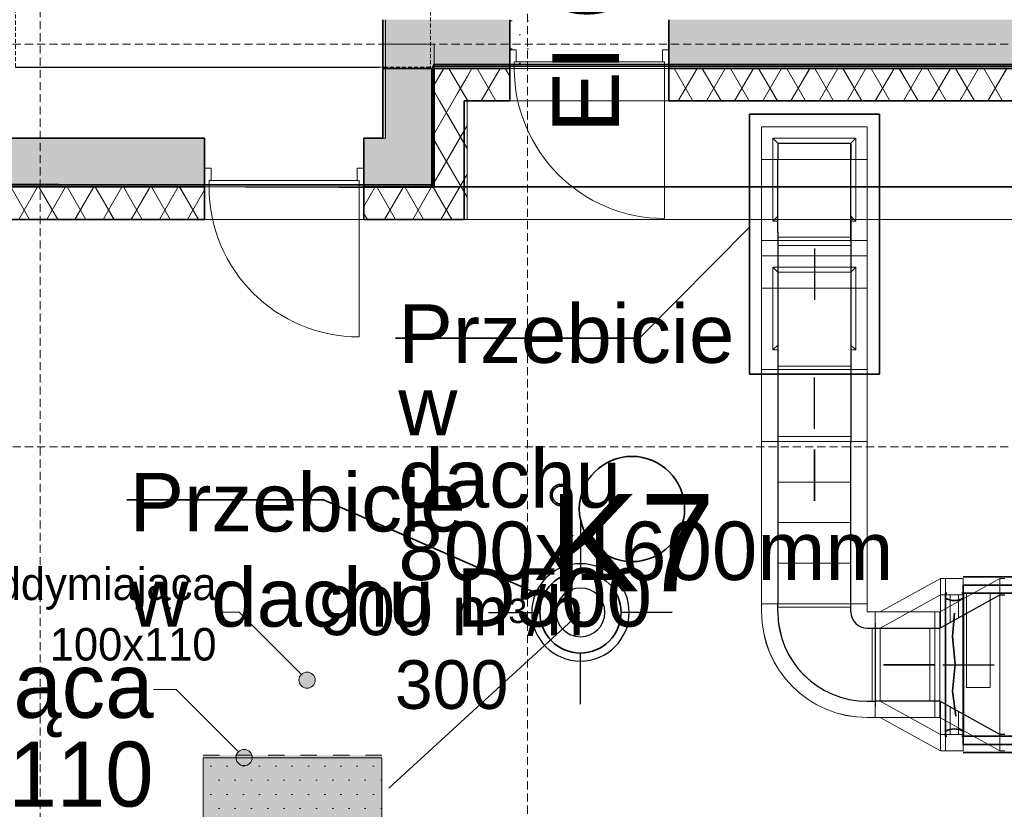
# Model space of a CAD drawing. Header units: millimetres. Extents: x 42175 to 97175, y 10092 to 468192.
# Tile 123 of 235: x 67165 to 73224, y 20646 to 25509. Entities that reach past the tile are written whole.
import ezdxf

# ---------------------------------------------------------------- set-up
doc = ezdxf.new("R2010")
doc.units = ezdxf.units.MM
for name, pattern in [('DASHED', [0.75, 0.5, -0.25]), ('Dashed2cust', [50, 25, -25]), ('HIDDEN', [0.375, 0.25, -0.125]), ('JIS_02_0.7', [2, 1, -1]), ('Wipeout_Contour', [1000, 0, -1000])]:
    doc.linetypes.add(name, pattern=pattern)
for name, color, linetype in [('#ks', 8, 'Continuous'), ('#Przebicia', 8, 'Continuous'), ('- A - ocieplenie', 8, 'Continuous'), ('Drzwi Archicad', 8, 'Continuous'), ('FLUID-N1', 8, 'Continuous'), ('FLUID-N1-150-ARRDU', 8, 'Continuous'), ('FLUID-N1-INS', 8, 'Continuous'), ('FLUID-W1', 8, 'Continuous'), ('FLUID-W1-150-ARRDU', 8, 'Continuous'), ('FLUID-W1-INS', 8, 'Continuous'), ('FLUID-WD3', 8, 'Continuous'), ('FLUID-WD3-150-ARRGR', 8, 'Continuous'), ('IS_Text_Pion_Wodociag', 8, 'Continuous'), ('Konstrukcja - Dach', 8, 'Continuous'), ('Konstrukcja - Siatka mod', 8, 'Continuous'), ('Konstrukcja - Stropy', 8, 'Continuous'), ('Konstrukcja - Ściany nośne wew..P', 8, 'Continuous'), ('Konstrukcja - Ściany zewnętrzne', 8, 'Continuous'), ('kontury', 8, 'Continuous'), ('Okna Archicada', 8, 'Continuous'), ('Opisy - Etykiety', 8, 'Continuous'), ('Opisy - Tekst', 8, 'Continuous'), ('z JAN', 8, 'Continuous')]:
    doc.layers.add(name, color=color, linetype=linetype)
doc.styles.add('STYL_AUTOMATYCZNY_1', font='ARIALN.TTF')
doc.styles.add('STYL_AUTOMATYCZNY_5', font='ARIALN.TTF')
pattern_1 = [(60, (-175208.59, 306786.62), (-129.90381, 75), []), (120, (-175208.59, 306786.62), (129.90381, 75), [])]
pattern_2 = [(60, (-175208.28, 306786.62), (-129.90381, 75), []), (120, (-175208.28, 306786.62), (129.90381, 75), [])]
pattern_3 = [(0, (-175208.59, 306786.62), (0, 173.20508), [0, -100]), (0, (-175158.59, 306873.22), (0, 173.20508), [0, -100])]

msp = doc.modelspace()

# ---------------------------------------------------------------- hatches: boundary and pattern name
at = {"layer": '- A - ocieplenie', "linetype": 'Continuous', "lineweight": 13}
h = msp.add_hatch(dxfattribs=at)
h.set_pattern_fill('Izolacja_miękka_0007', color=8, style=0, pattern_type=2)
h.set_pattern_definition(pattern_1)
h.paths.add_polyline_path([(69900, 25008.9), (69700, 25208.9), (69700, 25008.9)])
h = msp.add_hatch(dxfattribs=at)
h.set_pattern_fill('Izolacja_miękka_0007', color=8, style=0, pattern_type=2)
h.set_pattern_definition(pattern_1)
h.paths.add_polyline_path([(69900, 25208.9), (69700, 25208.9), (69900, 25008.9)])
at = {"layer": '- A - ocieplenie', "linetype": 'Continuous', "lineweight": 13, "ltscale": 100}
h = msp.add_hatch(dxfattribs=at)
h.set_pattern_fill('Izolacja_miękka_0007_0007', color=8, style=0, pattern_type=2)
h.set_pattern_definition(pattern_2)
h.paths.add_polyline_path([(69917.7, 25008.9), (69717.7, 25208.9), (69717.7, 25008.9)])
h = msp.add_hatch(dxfattribs=at)
h.set_pattern_fill('Izolacja_miękka_0007_0007', color=8, style=0, pattern_type=2)
h.set_pattern_definition(pattern_2)
h.paths.add_polyline_path([(69917.7, 25208.9), (69717.7, 25208.9), (69917.7, 25008.9)])
at = {"layer": '- A - ocieplenie', "linetype": 'Continuous', "lineweight": 13}
h = msp.add_hatch(dxfattribs=at)
h.set_pattern_fill('Izolacja_miękka_0007', color=8, style=0, pattern_type=2)
h.set_pattern_definition(pattern_1)
h.paths.add_polyline_path([(69900, 25008.9), (70180.2, 25008.9), (70180.2, 25208.9), (69900, 25208.9)])
at = {"layer": '- A - ocieplenie', "linetype": 'Continuous', "lineweight": 13, "ltscale": 100}
h = msp.add_hatch(dxfattribs=at)
h.set_pattern_fill('Izolacja_miękka_0007_0007', color=8, style=0, pattern_type=2)
h.set_pattern_definition(pattern_2)
h.paths.add_polyline_path([(69917.7, 25008.9), (70180.5, 25008.9), (70180.5, 25208.9), (69917.7, 25208.9)])
at = {"layer": '- A - ocieplenie', "linetype": 'Continuous', "lineweight": 13}
h = msp.add_hatch(dxfattribs=at)
h.set_pattern_fill('Izolacja_miękka_0007', color=8, style=0, pattern_type=2)
h.set_pattern_definition(pattern_1)
h.paths.add_polyline_path([(71160.2, 25008.9), (73520, 25008.9), (73520, 25208.9), (71160.2, 25208.9)])
at = {"layer": '- A - ocieplenie', "linetype": 'Continuous', "lineweight": 13, "ltscale": 100}
h = msp.add_hatch(dxfattribs=at)
h.set_pattern_fill('Izolacja_miękka_0007_0007', color=8, style=0, pattern_type=2)
h.set_pattern_definition(pattern_2)
h.paths.add_polyline_path([(71160.5, 25008.9), (73520.3, 25008.9), (73520.3, 25208.9), (71160.5, 25208.9)])
at = {"layer": '- A - ocieplenie', "linetype": 'Continuous', "lineweight": 13}
h = msp.add_hatch(dxfattribs=at)
h.set_pattern_fill('Izolacja_miękka_0007', color=8, style=0, pattern_type=2)
h.set_pattern_definition(pattern_1)
h.paths.add_polyline_path([(69900, 24479), (69900, 25008.9), (69700, 25008.9), (69700, 24479)])
at = {"layer": '- A - ocieplenie', "linetype": 'Continuous', "lineweight": 13, "ltscale": 100}
h = msp.add_hatch(dxfattribs=at)
h.set_pattern_fill('Izolacja_miękka_0007_0007', color=8, style=0, pattern_type=2)
h.set_pattern_definition(pattern_2)
h.paths.add_polyline_path([(69917.7, 24479), (69917.7, 25008.9), (69717.7, 25008.9), (69717.7, 24479)])
at = {"layer": '- A - ocieplenie', "linetype": 'Continuous', "lineweight": 13}
h = msp.add_hatch(dxfattribs=at)
h.set_pattern_fill('Izolacja_miękka_0007', color=8, style=0, pattern_type=2)
h.set_pattern_definition(pattern_1)
h.paths.add_polyline_path([(66256.8, 24279), (68302.5, 24279), (68302.5, 24479), (66256.8, 24479)])
at = {"layer": '- A - ocieplenie', "linetype": 'Continuous', "lineweight": 13, "ltscale": 100}
h = msp.add_hatch(dxfattribs=at)
h.set_pattern_fill('Izolacja_miękka_0007_0007', color=8, style=0, pattern_type=2)
h.set_pattern_definition(pattern_2)
h.paths.add_polyline_path([(66257.1, 24279), (68302.8, 24279), (68302.8, 24479), (66257.1, 24479)])
at = {"layer": '- A - ocieplenie', "linetype": 'Continuous', "lineweight": 13}
h = msp.add_hatch(dxfattribs=at)
h.set_pattern_fill('Izolacja_miękka_0007', color=8, style=0, pattern_type=2)
h.set_pattern_definition(pattern_1)
h.paths.add_polyline_path([(69282.5, 24479), (69282.5, 24279), (69700, 24279), (69700, 24479)])
at = {"layer": '- A - ocieplenie', "linetype": 'Continuous', "lineweight": 13, "ltscale": 100}
h = msp.add_hatch(dxfattribs=at)
h.set_pattern_fill('Izolacja_miękka_0007_0007', color=8, style=0, pattern_type=2)
h.set_pattern_definition(pattern_2)
h.paths.add_polyline_path([(69282.8, 24479), (69282.8, 24279), (69717.7, 24279), (69717.7, 24479)])
at = {"layer": '- A - ocieplenie', "linetype": 'Continuous', "lineweight": 13}
h = msp.add_hatch(dxfattribs=at)
h.set_pattern_fill('Izolacja_miękka_0007', color=8, style=0, pattern_type=2)
h.set_pattern_definition(pattern_1)
h.paths.add_polyline_path([(69900, 24479), (69700, 24479), (69900, 24279)])
h = msp.add_hatch(dxfattribs=at)
h.set_pattern_fill('Izolacja_miękka_0007', color=8, style=0, pattern_type=2)
h.set_pattern_definition(pattern_1)
h.paths.add_polyline_path([(69700, 24479), (69700, 24279), (69900, 24279)])
at = {"layer": '- A - ocieplenie', "linetype": 'Continuous', "lineweight": 13, "ltscale": 100}
h = msp.add_hatch(dxfattribs=at)
h.set_pattern_fill('Izolacja_miękka_0007_0007', color=8, style=0, pattern_type=2)
h.set_pattern_definition(pattern_2)
h.paths.add_polyline_path([(69917.7, 24479), (69717.7, 24479), (69917.7, 24279)])
h = msp.add_hatch(dxfattribs=at)
h.set_pattern_fill('Izolacja_miękka_0007_0007', color=8, style=0, pattern_type=2)
h.set_pattern_definition(pattern_2)
h.paths.add_polyline_path([(69717.7, 24479), (69717.7, 24279), (69917.7, 24279)])
at = {"linetype": 'Continuous', "lineweight": 0}
msp.add_hatch(color=8, dxfattribs=at).paths.add_polyline_path([(68293.4, 19978.9), (69393.4, 19978.9), (69393.4, 20978.9), (68293.4, 20978.9)])
at = {"layer": 'Konstrukcja - Ściany nośne wew..P', "linetype": 'Continuous', "lineweight": 13}
for points in [[(69700, 24779), (69700, 25208.9), (69400, 25208.9), (69400, 24779)], [(66556.8, 24779), (66556.8, 24479), (68302.5, 24479), (68302.5, 24779)], [(69282.5, 24779), (69282.5, 24479), (69400, 24479), (69400, 24779)], [(69400, 24479), (69700, 24479), (69400, 24779)], [(69400, 24779), (69700, 24479), (69700, 24779)]]:
    msp.add_hatch(color=8, dxfattribs=at).paths.add_polyline_path(points)
at = {"layer": 'Konstrukcja - Ściany zewnętrzne', "linetype": 'Continuous', "lineweight": 13}
for points in [[(69700, 25508.9), (69400, 25508.9), (69400, 25208.9)], [(69700, 25508.9), (69400, 25208.9), (69700, 25208.9)], [(70180.2, 25508.9), (69700, 25508.9), (69700, 25208.9), (70180.2, 25208.9)], [(73520, 25508.9), (71160.2, 25508.9), (71160.2, 25208.9), (73520, 25208.9)]]:
    msp.add_hatch(color=8, dxfattribs=at).paths.add_polyline_path(points)
at = {"layer": 'Konstrukcja - Ściany zewnętrzne', "linetype": 'Continuous', "lineweight": 15}
h = msp.add_hatch(dxfattribs=at)
h.set_pattern_fill('Tynk_0007', color=8, style=0, pattern_type=2)
h.set_pattern_definition(pattern_3)
h.paths.add_polyline_path([(70180.2, 25508.9), (70180.2, 25208.9), (70320.2, 25208.9), (70320.2, 25508.9)])
at = {"layer": 'Opisy - Etykiety', "linetype": 'Continuous', "lineweight": 13}
msp.add_hatch(color=8, dxfattribs=at).paths.add_polyline_path([(68883.4, 21441.8), (68887.2, 21422.7), (68898.1, 21406.5), (68914.3, 21395.6), (68933.4, 21391.8), (68952.5, 21395.6), (68968.8, 21406.5), (68979.6, 21422.7), (68983.4, 21441.8), (68979.6, 21461), (68968.8, 21477.2), (68952.5, 21488), (68933.4, 21491.8), (68914.3, 21488), (68898.1, 21477.2), (68887.2, 21461)])
at = {"layer": 'Opisy - Etykiety', "linetype": 'Continuous', "lineweight": 13, "ltscale": 100}
msp.add_hatch(color=8, dxfattribs=at).paths.add_polyline_path([(68495.9, 20965.4), (68499.7, 20946.3), (68510.5, 20930.1), (68526.7, 20919.2), (68545.9, 20915.4), (68565, 20919.2), (68581.2, 20930.1), (68592.1, 20946.3), (68595.9, 20965.4), (68592.1, 20984.5), (68581.2, 21000.8), (68565, 21011.6), (68545.9, 21015.4), (68526.7, 21011.6), (68510.5, 21000.8), (68499.7, 20984.5)])
at = {"layer": 'z JAN', "linetype": 'Continuous', "lineweight": 15}
h = msp.add_hatch(dxfattribs=at)
h.set_pattern_fill('Tynk_0007', color=8, style=0, pattern_type=2)
h.set_pattern_definition(pattern_3)
h.paths.add_polyline_path([(68293.4, 20978.9), (68293.4, 19978.9), (69389.7, 19979.7), (69393.3, 20963), (69393.4, 20978.9)])

# ---------------------------------------------------------------- linework, layer by layer
at = {"layer": '#ks', "color": 8, "linetype": 'Continuous', "lineweight": 35, "ltscale": 100}
for radius in [65, 65, 65, 65, 55, 55, 55, 55]:
    msp.add_circle((70495.8, 22582), radius, dxfattribs=at)
at = {"layer": '#Przebicia', "color": 8, "linetype": 'Continuous', "lineweight": 25, "ltscale": 100}
msp.add_line((67140, 25217.1), (69375.4, 25217.1), dxfattribs=at)
at = {"layer": '#Przebicia', "color": 8, "linetype": 'Continuous', "lineweight": 35, "ltscale": 100}
msp.add_line((69715.9, 24479), (73520, 24479), dxfattribs=at)
at = {"layer": '- A - ocieplenie', "color": 8, "linetype": 'Continuous', "lineweight": 35, "ltscale": 100}
for p, q in [((70180.2, 25158.9), (70180.2, 25208.9)), ((71160.2, 25158.9), (71160.2, 25208.9)), ((70180.2, 25008.9), (70180.2, 25158.9)), ((71160.2, 25008.9), (71160.2, 25158.9)), ((68302.5, 24479), (68302.5, 24329)), ((69282.5, 24479), (69282.5, 24329)), ((68302.5, 24329), (68302.5, 24279)), ((69282.5, 24329), (69282.5, 24279))]:
    msp.add_line(p, q, dxfattribs=at)
at = {"layer": '- A - ocieplenie', "color": 8, "linetype": 'Continuous', "lineweight": 13, "ltscale": 100}
for p, q in [((70180.5, 25158.9), (70180.5, 25208.9)), ((71160.5, 25158.9), (71160.5, 25208.9)), ((70180.5, 25008.9), (70180.5, 25158.9)), ((71160.5, 25008.9), (71160.5, 25158.9)), ((68302.8, 24479), (68302.8, 24329)), ((69282.8, 24479), (69282.8, 24329)), ((68302.8, 24329), (68302.8, 24279)), ((69282.8, 24329), (69282.8, 24279))]:
    msp.add_line(p, q, dxfattribs=at)
at = {"layer": '- A - ocieplenie', "color": 8, "linetype": 'Continuous', "lineweight": 35, "ltscale": 100, "flags": 128}
for points in [[(69700, 25208.9), (69700, 25008.9)], [(70180.2, 25208.9), (69700, 25208.9)], [(73520, 25208.9), (71160.2, 25208.9)], [(69700, 25008.9), (69700, 24479)], [(69900, 25008.9), (70180.2, 25008.9)], [(69900, 24479), (69900, 25008.9)], [(71160.2, 25008.9), (73720, 25008.9)], [(68302.5, 24479), (66256.8, 24479)], [(69700, 24479), (69282.5, 24479)], [(69900, 24279), (69900, 24479)], [(66256.8, 24279), (68302.5, 24279)], [(69282.5, 24279), (69900, 24279)]]:
    msp.add_lwpolyline(points, dxfattribs=at)
at = {"layer": '- A - ocieplenie', "color": 8, "linetype": 'Continuous', "lineweight": 13, "ltscale": 100, "flags": 128}
for points in [[(69717.7, 25208.9), (69717.7, 25008.9)], [(70180.5, 25208.9), (69717.7, 25208.9)], [(73520.3, 25208.9), (71160.5, 25208.9)], [(69717.7, 25008.9), (69717.7, 24479)], [(69917.7, 25008.9), (70180.5, 25008.9)], [(69917.7, 24479), (69917.7, 25008.9)], [(71160.5, 25008.9), (73720.3, 25008.9)], [(68302.8, 24479), (66257.1, 24479)], [(69717.7, 24479), (69282.8, 24479)], [(69917.7, 24279), (69917.7, 24479)], [(66257.1, 24279), (68302.8, 24279)], [(69282.8, 24279), (69917.7, 24279)]]:
    msp.add_lwpolyline(points, dxfattribs=at)
at = {"color": 8, "linetype": 'Continuous', "lineweight": 35, "ltscale": 100}
for p, q in [((71654.9, 24926.9), (71654.9, 23326.9)), ((71654.9, 24926.9), (72454.9, 24926.9)), ((70978, 23547.7), (71656.9, 24233.5)), ((69477.7, 23547.7), (70978, 23547.7)), ((67823.6, 22552.3), (69034, 22552.3)), ((69034, 22552.3), (70386.5, 21959.3)), ((75561, 22027.3), (72971, 22027.3)), ((72971, 21977.3), (72971, 22027.3)), ((72971, 21096.3), (72971, 21977.3)), ((72971, 21947.3), (72973, 21947.3)), ((72973, 21096.3), (72973, 21977.3)), ((75561, 21977.3), (72973, 21977.3)), ((69435.4, 20775.9), (70615.5, 21858.9)), ((72971, 21126.3), (72973, 21126.3)), ((72971, 21096.3), (72971, 21046.3)), ((75561, 21096.3), (72973, 21096.3)), ((75561, 21046.3), (72971, 21046.3))]:
    msp.add_line(p, q, dxfattribs=at)
at = {"color": 8, "linetype": 'Dashed2cust', "lineweight": 35, "ltscale": 100}
for p, q in [((78911, 22077.3), (72971, 22077.3)), ((78911, 20996.3), (72971, 20996.3))]:
    msp.add_line(p, q, dxfattribs=at)
at = {"color": 8, "linetype": 'Wipeout_Contour', "lineweight": 35, "ltscale": 100, "flags": 128}
for points in [[(70320.2, 25508.9), (70320.2, 25208.9)], [(71160.2, 25208.9), (71160.2, 25508.9)], [(70180.2, 25208.9), (70320.2, 25208.9)], [(68302.5, 24779), (68302.5, 24479)], [(69282.5, 24479), (69282.5, 24779)]]:
    msp.add_lwpolyline(points, dxfattribs=at)
at = {"color": 8, "linetype": 'Continuous', "lineweight": 35, "ltscale": 100, "flags": 128}
for points in [[(71160.2, 25208.9), (71160.2, 25508.9)], [(68302.5, 24779), (68302.5, 24479)], [(69282.5, 24479), (69282.5, 24779)], [(72869.6, 21096.3), (72861, 21096.3), (72861, 21977.3), (72869.6, 21977.3)], [(72962.4, 21096.3), (72971, 21096.3), (72971, 21977.3), (72962.4, 21977.3)], [(72918.1, 21853.7), (72904.5, 21711.4), (72921.3, 21538.1), (72905.6, 21373.1), (72924.4, 21220.5)]]:
    msp.add_lwpolyline(points, dxfattribs=at)
for points in [[(71654.9, 23326.9), (72454.9, 23326.9), (72454.9, 24926.9), (71654.9, 24926.9)], [(72970.9, 22027.3), (79643, 22027.3), (79643, 21046.3), (72970.9, 21046.3)]]:
    msp.add_lwpolyline(points, close=True, dxfattribs=at)
at = {"color": 8, "linetype": 'JIS_02_0.7', "lineweight": 13, "ltscale": 100, "flags": 128}
msp.add_lwpolyline([(68293.4, 19978.9), (68293.4, 20978.9), (69393.4, 20978.9), (69393.4, 19978.9)], close=True, dxfattribs=at)
at = {"color": 8, "linetype": 'Continuous', "lineweight": 35, "ltscale": 100}
msp.add_circle((70615.5, 21858.9), 250, dxfattribs=at)
for centre, start_param, end_param in [((72915.9, 22313.7), 5.996277, 6.570093), ((72916.1, 20760), 2.854685, 3.428501)]:
    msp.add_ellipse(centre, major_axis=(0, -381.9), ratio=0.507675, start_param=start_param, end_param=end_param, dxfattribs=at)
at = {"layer": 'Drzwi Archicad', "color": 8, "linetype": 'Continuous', "lineweight": 35, "ltscale": 100}
for p, q in [((70180.2, 25323.9), (70180.2, 25508.9)), ((71160.2, 25323.9), (71160.2, 25508.9)), ((70180.2, 25208.9), (70180.2, 25323.9)), ((70180.2, 25208.9), (70180.2, 25323.9)), ((71160.2, 25208.9), (71160.2, 25323.9)), ((71160.2, 25208.9), (71160.2, 25323.9)), ((68302.5, 24594), (68302.5, 24779)), ((69282.5, 24594), (69282.5, 24779)), ((68302.5, 24479), (68302.5, 24594)), ((68302.5, 24479), (68302.5, 24594)), ((69282.5, 24479), (69282.5, 24594)), ((69282.5, 24479), (69282.5, 24594))]:
    msp.add_line(p, q, dxfattribs=at)
at = {"layer": 'Drzwi Archicad', "color": 8, "linetype": 'Continuous', "lineweight": 13, "ltscale": 100}
for p, q in [((70180.2, 25208.9), (70180.2, 25323.9)), ((70180.2, 25323.9), (70220.2, 25323.9)), ((70220.2, 25323.9), (70220.2, 25248.9)), ((71120.2, 25248.9), (71120.2, 25323.9)), ((71120.2, 25323.9), (71160.2, 25323.9)), ((71160.2, 25323.9), (71160.2, 25208.9)), ((70208.2, 25208.9), (70180.2, 25208.9)), ((70220.2, 25248.9), (70208.2, 25248.9)), ((70208.2, 25248.9), (70208.2, 25208.9)), ((71132.2, 25248.9), (70208.2, 25248.9)), ((70208.2, 25248.9), (70208.2, 25208.9)), ((70208.2, 25208.9), (71132.2, 25208.9)), ((71132.2, 25248.9), (71120.2, 25248.9)), ((71132.2, 25208.9), (71132.2, 25248.9)), ((71132.2, 25208.9), (71132.2, 25248.9)), ((71132.2, 25208.9), (71132.2, 24284.9)), ((71160.2, 25208.9), (71132.2, 25208.9)), ((68302.5, 24479), (68302.5, 24594)), ((68302.5, 24594), (68342.5, 24594)), ((68342.5, 24594), (68342.5, 24519)), ((69242.5, 24519), (69242.5, 24594)), ((69242.5, 24594), (69282.5, 24594)), ((69282.5, 24594), (69282.5, 24479)), ((68330.5, 24479), (68302.5, 24479)), ((68342.5, 24519), (68330.5, 24519)), ((68330.5, 24519), (68330.5, 24479)), ((69254.5, 24519), (68330.5, 24519)), ((68330.5, 24519), (68330.5, 24479)), ((68330.5, 24479), (69254.5, 24479)), ((69254.5, 24519), (69242.5, 24519)), ((69254.5, 24479), (69254.5, 24519)), ((69254.5, 24479), (69254.5, 24519)), ((69254.5, 24479), (69254.5, 23555)), ((69282.5, 24479), (69254.5, 24479))]:
    msp.add_line(p, q, dxfattribs=at)
for centre in [(71132.2, 25208.9), (69254.5, 24479)]:
    msp.add_arc(centre, 924, 180, 270, dxfattribs=at)
at = {"layer": 'FLUID-N1', "color": 8, "linetype": 'Continuous', "lineweight": 18, "ltscale": 100}
for p, q in [((71800.2, 23984.9), (71800.2, 23474.9)), ((72310.2, 23984.9), (71800.2, 23984.9)), ((71800.2, 23984.9), (72310.2, 23984.9)), ((71800.2, 23474.9), (71800.2, 23984.9)), ((72310.2, 23474.9), (72310.2, 23984.9)), ((72310.2, 23984.9), (72310.2, 23474.9)), ((71800.2, 23474.9), (71830.2, 23474.9)), ((71830.2, 23474.9), (71800.2, 23474.9)), ((72280.2, 23474.9), (72310.2, 23474.9)), ((72310.2, 23474.9), (72280.2, 23474.9)), ((71830.2, 23374.9), (72280.2, 23374.9)), ((71830.2, 23374.9), (72280.2, 23374.9)), ((72280.2, 23324.8), (71830.2, 23324.8)), ((72280.2, 22941.8), (71830.2, 22941.8)), ((72055.2, 22661.8), (71830.2, 22661.8)), ((72055.2, 22411.8), (72280.2, 22411.8)), ((72055.2, 22161.8), (71830.2, 22161.8)), ((72890.9, 21967.4), (72890.9, 21797.9)), ((72940.9, 21967.4), (72940.9, 21825.6)), ((72970.9, 21942.2), (72970.9, 21842.2)), ((71799.9, 21911.8), (71800.2, 21911.8)), ((71830.2, 21891.8), (71829.9, 21891.8)), ((72860.9, 21881.3), (72860.9, 21781.3)), ((72860.9, 21781.3), (72860.9, 21881.3)), ((72830.9, 21864.7), (72830.9, 21764.7)), ((72830.9, 21764.7), (72830.9, 21864.7)), ((72830.9, 21309.2), (72830.9, 21209.2)), ((72830.9, 21209.2), (72830.9, 21309.2)), ((72860.9, 21292.6), (72860.9, 21192.6)), ((72860.9, 21192.6), (72860.9, 21292.6)), ((72890.9, 21276), (72890.9, 21106.4)), ((72940.9, 21248.3), (72940.9, 21106.4)), ((72970.9, 21231.7), (72970.9, 21131.7))]:
    msp.add_line(p, q, dxfattribs=at)
at = {"layer": 'FLUID-N1', "color": 8, "linetype": 'Continuous', "lineweight": 13, "ltscale": 100}
for p, q in [((71830.2, 23954.9), (71800.2, 23984.9)), ((71800.2, 23984.9), (71830.2, 23954.9)), ((71830.2, 23954.9), (72280.2, 23954.9)), ((71830.2, 23954.9), (71830.2, 23854.9)), ((72310.2, 23984.9), (72280.2, 23954.9)), ((72280.2, 23954.9), (72310.2, 23984.9)), ((72280.2, 23954.9), (72280.2, 23854.9)), ((71830.2, 23404.9), (71830.2, 23854.9)), ((72280.2, 23404.9), (72280.2, 23854.9)), ((71800.2, 23474.9), (71830.2, 23504.9)), ((71800.2, 23474.9), (71830.2, 23504.9)), ((72310.2, 23474.9), (72280.2, 23504.9)), ((72310.2, 23474.9), (72280.2, 23504.9)), ((71830.2, 23404.9), (71830.2, 23374.9)), ((72280.2, 23404.9), (72280.2, 23374.9)), ((71830.2, 23374.9), (71830.2, 23354.9)), ((71830.2, 23354.8), (71830.2, 22911.8)), ((72280.2, 23374.9), (72280.2, 23354.9)), ((72280.2, 23354.8), (72280.2, 22911.8)), ((71830.2, 22911.8), (71830.2, 21911.8)), ((72280.2, 22911.8), (72280.2, 21911.8)), ((72830.9, 21967.4), (72459.9, 21761.9)), ((72860.9, 21967.4), (72830.9, 21967.4)), ((72860.9, 21967.4), (72970.9, 21967.4)), ((71829.9, 21861.8), (71829.9, 21911.8)), ((72379.9, 21311.8), (72380.2, 21311.8)), ((72830.9, 21106.4), (72459.9, 21311.9)), ((72860.9, 21106.4), (72830.9, 21106.4)), ((72860.9, 21106.4), (72970.9, 21106.4))]:
    msp.add_line(p, q, dxfattribs=at)
msp.add_arc((72379.9, 21861.8), 550, 180, 270, dxfattribs=at)
msp.add_arc((72379.9, 21861.8), 550, 180, 270, dxfattribs=at)
at = {"layer": 'FLUID-N1-150-ARRDU', "color": 8, "linetype": 'Continuous', "lineweight": 25, "ltscale": 100, "flags": 128}
for points in [[(72055.2, 22989.8), (72055.2, 23304.8)], [(72055.2, 22546.8), (72055.2, 22861.8)], [(72794.9, 21536.9), (72479.9, 21536.9)]]:
    msp.add_lwpolyline(points, dxfattribs=at)
at = {"layer": 'FLUID-N1-INS', "color": 8, "linetype": 'Continuous', "lineweight": 13, "ltscale": 100}
for p, q in [((71730.2, 24054.9), (71730.2, 23854.9)), ((71730.2, 24054.9), (72380.2, 24054.9)), ((72380.2, 24054.9), (72380.2, 23854.9)), ((71730.2, 23354.9), (71730.2, 23854.9)), ((71730.2, 23854.9), (72380.2, 23854.9)), ((72380.2, 23854.9), (72380.2, 23354.9)), ((72380.2, 23354.9), (71730.2, 23354.9)), ((71730.2, 23354.8), (71730.2, 22911.8)), ((72380.2, 23354.8), (71730.2, 23354.8)), ((72380.2, 22911.8), (72380.2, 23354.8)), ((71730.2, 21911.8), (71730.2, 22911.8)), ((72380.2, 22911.8), (71730.2, 22911.8)), ((71730.2, 22911.8), (72380.2, 22911.8)), ((72380.2, 22911.8), (72380.2, 21911.8)), ((72830.9, 22067.4), (72459.9, 21861.9)), ((72830.9, 22067.4), (72860.9, 22067.4)), ((72830.9, 22067.4), (72830.9, 21864.7)), ((72860.9, 22067.4), (72970.9, 22067.4)), ((72860.9, 22067.4), (72860.9, 21881.3)), ((72860.9, 21881.3), (72860.9, 22067.4)), ((72970.9, 22067.4), (72970.9, 21942.2)), ((71730.2, 21911.8), (71730, 21911.8)), ((71730, 21911.8), (71730, 21861.8)), ((71730.3, 21911.8), (71730.2, 21911.8)), ((72380.2, 21911.8), (72380.1, 21911.8)), ((72429.9, 21861.9), (72429.9, 21861.9)), ((72429.9, 21861.9), (72459.9, 21861.9)), ((72459.9, 21861.9), (72459.9, 21861.9)), ((72379.9, 21211.9), (72429.9, 21211.9)), ((72429.9, 21211.9), (72429.9, 21211.9)), ((72830.9, 21006.4), (72460, 21211.9)), ((72830.9, 21209.2), (72830.9, 21006.4)), ((72860.9, 21192.6), (72860.9, 21006.4)), ((72860.9, 21006.4), (72860.9, 21192.6)), ((72970.9, 21131.7), (72970.9, 21006.4)), ((72860.9, 21006.4), (72830.9, 21006.4)), ((72970.9, 21006.4), (72860.9, 21006.4))]:
    msp.add_line(p, q, dxfattribs=at)
msp.add_arc((72379.9, 21861.8), 649.9, 180, 270, dxfattribs=at)
at = {"layer": 'FLUID-W1', "color": 8, "linetype": 'Continuous', "lineweight": 18, "ltscale": 100}
for p, q in [((71800.2, 24778.9), (71800.2, 24268.9)), ((71800.2, 24778.9), (71800.2, 24778.9)), ((71800.2, 24778.9), (72310.2, 24778.9)), ((71800.2, 24268.9), (71800.2, 24778.9)), ((72280.2, 24298.9), (72280.2, 24748.9)), ((72280.2, 24748.9), (72280.2, 24298.9)), ((72310.2, 24778.9), (72310.2, 24268.9)), ((71800.2, 24268.9), (71800.2, 24268.9)), ((71830.2, 24268.9), (71800.2, 24268.9)), ((72310.2, 24268.9), (72280.2, 24268.9)), ((71830.2, 24168.9), (72280.2, 24168.9)), ((71830.2, 24168.9), (72280.2, 24168.9)), ((72280.2, 24118.9), (71830.2, 24118.9)), ((72280.2, 24168.9), (72280.2, 24168.9)), ((72280.2, 24168.9), (72280.2, 24168.9)), ((72280.2, 22941.9), (71830.2, 22941.9)), ((72310.2, 22911.9), (72055.2, 22911.9)), ((72310.2, 22911.9), (72310.2, 22911.9)), ((72055.2, 22661.9), (72280.2, 22661.9)), ((72055.2, 22411.9), (71830.2, 22411.9)), ((72055.2, 22161.9), (72280.2, 22161.9)), ((72280.2, 21891.9), (71830.2, 21891.9)), ((72410.2, 21761.9), (72410.2, 21311.9)), ((72430.2, 21791.9), (72430.2, 21281.9)), ((72459.9, 21761.9), (72459.9, 21311.9)), ((72765.9, 21761.9), (72765.9, 21311.9))]:
    msp.add_line(p, q, dxfattribs=at)
at = {"layer": 'FLUID-W1', "color": 8, "linetype": 'Continuous', "lineweight": 25, "ltscale": 100}
for p, q in [((71800.2, 24778.9), (71800.2, 24778.8)), ((71800.2, 24778.9), (71830.2, 24748.9)), ((71830.2, 24748.9), (72280.2, 24748.9)), ((72280.2, 24748.9), (72310.2, 24778.9)), ((72280.2, 24748.9), (72280.2, 24748.9)), ((72280.2, 24748.9), (72280.2, 24748.9)), ((72280.2, 24298.9), (72280.2, 24748.9)), ((71830.2, 24198.9), (71830.2, 24648.9)), ((72280.2, 24198.9), (72280.2, 24648.9)), ((71800.2, 24268.9), (71830.2, 24298.8)), ((72280.2, 24298.9), (72280.2, 24298.9)), ((72310.2, 24268.9), (72280.2, 24298.9)), ((72280.2, 24298.9), (72280.2, 24298.9)), ((71800.2, 24268.9), (71800.2, 24268.9)), ((71830.2, 24198.9), (71830.2, 24168.9)), ((72280.2, 24168.9), (72280.2, 24198.9)), ((72280.2, 24198.9), (72280.2, 24168.9)), ((71830.2, 24168.9), (71830.2, 24148.9)), ((71830.2, 24148.9), (71830.2, 22911.9)), ((71830.2, 24148.9), (71830.2, 22911.9)), ((72280.2, 24148.9), (72280.2, 24168.9)), ((72280.2, 24168.9), (72280.2, 24148.9)), ((72280.2, 24148.9), (72280.2, 22911.9)), ((71830.2, 22911.9), (71830.2, 21911.9)), ((72280.2, 21911.9), (72280.2, 22911.9)), ((72826, 21761.9), (73197, 21967.4)), ((73197, 21967.4), (73227, 21967.4)), ((71830.2, 21861.9), (71830.2, 21911.9)), ((72280.2, 21861.9), (72280.2, 21911.9)), ((72380.2, 21761.9), (72430.2, 21761.9)), ((72429.9, 21761.9), (72795.9, 21761.9)), ((72796, 21761.9), (72826, 21761.9)), ((72380.2, 21311.9), (72430.2, 21311.9)), ((72795.9, 21311.9), (72429.9, 21311.9)), ((72826, 21311.9), (72796, 21311.9)), ((73197, 21106.4), (72826, 21311.9)), ((73227, 21106.4), (73197, 21106.4))]:
    msp.add_line(p, q, dxfattribs=at)
msp.add_circle((72055.2, 24523.9), 2.08555037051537e-17, dxfattribs=at)
for radius in [550, 550, 100, 100]:
    msp.add_arc((72380.2, 21861.9), radius, 180, 270, dxfattribs=at)
for centre in [(71830.2, 24648.9), (71830.2, 24648.9), (72280.2, 24648.9), (72280.2, 24648.9), (72280.2, 24198.9), (72280.2, 24198.9)]:
    msp.add_ellipse(centre, major_axis=(0, 100), ratio=0.000122, start_param=0, end_param=1.570796, dxfattribs=at)
at = {"layer": 'FLUID-W1-150-ARRDU', "color": 8, "linetype": 'Continuous', "lineweight": 25, "ltscale": 100, "flags": 128}
for points in [[(72055.2, 24098.9), (72055.2, 23783.9)], [(72055.2, 22861.9), (72055.2, 22546.9)], [(72479.9, 21536.9), (72794.9, 21536.9)], [(72846, 21536.9), (73161, 21536.9)]]:
    msp.add_lwpolyline(points, dxfattribs=at)
at = {"layer": 'FLUID-W1-INS', "color": 8, "linetype": 'Continuous', "lineweight": 13, "ltscale": 100}
for p, q in [((71730.2, 24848.9), (71730.2, 24848.9)), ((71730.2, 24825.3), (71730.2, 24848.9)), ((71730.2, 24848.9), (72380.2, 24848.9)), ((72380.2, 24848.9), (72380.2, 24848.9)), ((72380.2, 24198.9), (72380.2, 24848.9)), ((72380.2, 24848.9), (72380.2, 24848.9)), ((71730.1, 24148.9), (71730.1, 24648.9)), ((71730.1, 24648.9), (72380.1, 24648.9)), ((72380.1, 24648.9), (72380.1, 24148.9)), ((72380.2, 24198.9), (72380.2, 24198.9)), ((72380.2, 24148.9), (72380.2, 24198.9)), ((72380.1, 24148.9), (71730.1, 24148.9)), ((71730.2, 24148.9), (71730.2, 22911.9)), ((72380.2, 24148.9), (71730.2, 24148.9)), ((72380.1, 24148.9), (72380.2, 24148.9)), ((72380.2, 22911.9), (72380.2, 24148.9)), ((71730.2, 23354.8), (71730.2, 23354.9)), ((71730.2, 22911.9), (71730.2, 23011.9)), ((72380.2, 22911.9), (71730.2, 22911.9)), ((71730.2, 21911.9), (71730.2, 22911.9)), ((71730.2, 22911.9), (72055.2, 22911.9)), ((71730.2, 22911.9), (71730.2, 22911.9)), ((72380.2, 22911.9), (72380.2, 21911.9)), ((72380.2, 22911.9), (72380.2, 22911.9)), ((72826, 21861.9), (73197, 22067.4)), ((73227, 22067.4), (73197, 22067.4)), ((73197, 22067.4), (73197, 21006.4)), ((72380.2, 21911.9), (71730.2, 21911.9)), ((72380.1, 21911.9), (71730.3, 21911.9)), ((71730.3, 21911.9), (71730.3, 21861.9)), ((72380.1, 21861.9), (72380.1, 21911.9)), ((72429.9, 21861.8), (72380.2, 21861.8)), ((72795.9, 21861.9), (72429.9, 21861.9)), ((72429.9, 21861.9), (72429.9, 21211.9)), ((72795.9, 21211.9), (72795.9, 21861.9)), ((72796, 21861.9), (72796, 21211.9)), ((72826, 21861.9), (72796, 21861.9)), ((72826, 21211.9), (72826, 21861.9)), ((72380.2, 21212), (72429.9, 21212)), ((72429.9, 21211.9), (72795.9, 21211.9)), ((72796, 21211.9), (72826, 21211.9)), ((73197, 21006.4), (72826, 21211.9)), ((73197, 21006.4), (73227, 21006.4))]:
    msp.add_line(p, q, dxfattribs=at)
for radius in [649.9, 0.1]:
    msp.add_arc((72380.2, 21861.9), radius, 180, 270, dxfattribs=at)
for centre in [(71730.2, 24648.9), (72380.2, 24648.9)]:
    msp.add_ellipse(centre, major_axis=(0, 200), ratio=0.000122, start_param=0, end_param=1.570796, dxfattribs=at)
at = {"layer": 'FLUID-WD3', "color": 8, "linetype": 'Continuous', "lineweight": 25, "ltscale": 100}
for radius, start, end in [(300, 90, 270), (300, 90, 270), (300, 270, 90), (300, 270, 90), (150, 90, 270), (150, 270, 90)]:
    msp.add_arc((70615.5, 21858.9), radius, start, end, dxfattribs=at)
at = {"layer": 'FLUID-WD3', "color": 8, "linetype": 'Continuous', "lineweight": 18, "ltscale": 100}
for start, end in [(90, 270), (90, 270), (270, 90), (270, 90)]:
    msp.add_arc((70615.5, 21858.9), 150, start, end, dxfattribs=at)
at = {"layer": 'FLUID-WD3-150-ARRGR', "color": 8, "linetype": 'Continuous', "lineweight": 25, "ltscale": 100, "flags": 128}
for points in [[(70615.5, 22423.9), (70615.5, 22108.9)], [(70050.5, 21858.9), (70365.5, 21858.9)], [(71180.5, 21858.9), (70865.5, 21858.9)], [(70615.5, 21293.9), (70615.5, 21608.9)]]:
    msp.add_lwpolyline(points, dxfattribs=at)
at = {"layer": 'IS_Text_Pion_Wodociag', "color": 8, "linetype": 'Continuous', "lineweight": 35, "ltscale": 100}
msp.add_circle((70932.5, 22495.7), 324, dxfattribs=at)
msp.add_circle((70932.5, 22495.7), 324, dxfattribs=at)
at = {"layer": 'Konstrukcja - Dach', "color": 8, "linetype": 'Continuous', "lineweight": 13, "ltscale": 100, "flags": 128}
for points in [[(69702.1, 24488), (69704.5, 25222.5)], [(69702.1, 24474.4), (69704.5, 25208.9)], [(69702.4, 24488), (69704.8, 25222.5)], [(69702.4, 24474.4), (69704.8, 25208.9)], [(69704.5, 25222.5), (82160, 25222.5)], [(69704.5, 25208.9), (69704.5, 25222.5)], [(69704.5, 25208.9), (82160, 25208.9)], [(69704.8, 25222.5), (82160.3, 25222.5)], [(69704.8, 25208.9), (69704.8, 25222.5)], [(69704.8, 25208.9), (82160.3, 25208.9)], [(69712.1, 25234.7), (82160, 25234.7)], [(69712.1, 25220.2), (69712.1, 25234.7)], [(69712.1, 25220.2), (82160, 25220.2)], [(69712.1, 24479), (69712.1, 25220.2)], [(69712.5, 25231.5), (82160.3, 25231.5)], [(69712.5, 25220.2), (69712.5, 25231.5)], [(69712.5, 25220.2), (82160.3, 25220.2)], [(69712.5, 24479), (69712.5, 25220.2)], [(66254.3, 24485.8), (69702.1, 24474.4)], [(66254.4, 24499.4), (69702.1, 24488)], [(66254.6, 24485.8), (69702.4, 24474.4)], [(66254.7, 24499.4), (69702.4, 24488)], [(66256.8, 24493.5), (69712.1, 24493.5)], [(66256.8, 24479), (69712.1, 24479)], [(66257.1, 24490.4), (69712.5, 24490.4)], [(66257.1, 24479), (69712.5, 24479)], [(69702.1, 24474.4), (69702.1, 24488)], [(69702.4, 24474.4), (69702.4, 24488)], [(68293.4, 20963), (68293.4, 19982.8)], [(69393.3, 20963), (68293.4, 20963)], [(68293.4, 20963), (68293.4, 19978.9)], [(69393.3, 20963), (68293.4, 20963)], [(69393.3, 19982.8), (69393.3, 20963)], [(69393.3, 19978.9), (69393.3, 20963)]]:
    msp.add_lwpolyline(points, dxfattribs=at)
at = {"layer": 'Konstrukcja - Siatka mod', "color": 8, "linetype": 'DASHED', "lineweight": 13, "ltscale": 100}
for p, q in [((70290, 33569.5), (70290, 16600)), ((67290, 16600), (67290, 33564.8)), ((53022.5, 25358.9), (82467, 25358.9)), ((53022.5, 22878.9), (82467, 22878.9))]:
    msp.add_line(p, q, dxfattribs=at)
at = {"layer": 'Konstrukcja - Stropy', "color": 8, "linetype": 'Continuous', "lineweight": 13, "ltscale": 100, "flags": 128}
for points in [[(67140.3, 30958.9), (67140.3, 27520.5), (66257.1, 27520.5), (66257.1, 24479), (69704.8, 24479), (69704.8, 25220.2), (73720.3, 25220.2), (73720.3, 30958.9)], [(67140.3, 30758.9), (67140.3, 27524.9), (66241.5, 27524.9), (66241.5, 24279), (73520.3, 24279), (73520.3, 30758.9)]]:
    msp.add_lwpolyline(points, close=True, dxfattribs=at)
at = {"layer": 'Konstrukcja - Ściany nośne wew..P', "color": 8, "linetype": 'Continuous', "lineweight": 13, "ltscale": 100}
for p, q in [((68302.8, 24594), (68302.8, 24779)), ((69282.8, 24594), (69282.8, 24779)), ((68302.8, 24479), (68302.8, 24594)), ((69282.8, 24479), (69282.8, 24594))]:
    msp.add_line(p, q, dxfattribs=at)
at = {"layer": 'Konstrukcja - Ściany nośne wew..P', "color": 8, "linetype": 'Continuous', "lineweight": 35, "ltscale": 100, "flags": 128}
for points in [[(69400, 25208.9), (69400, 25508.9)], [(69700, 25208.9), (69400, 25208.9)], [(69400, 25208.9), (69400, 24779)], [(69700, 24479), (69700, 25208.9)], [(68302.5, 24779), (66556.8, 24779)], [(69400, 24779), (69282.5, 24779)], [(66256.8, 24479), (68302.5, 24479)], [(69282.5, 24479), (69400, 24479)], [(69700, 24479), (69400, 24479)]]:
    msp.add_lwpolyline(points, dxfattribs=at)
at = {"layer": 'Konstrukcja - Ściany nośne wew..P', "color": 8, "linetype": 'Continuous', "lineweight": 13, "ltscale": 100, "flags": 128}
for points in [[(69416.2, 25208.9), (69416.2, 25508.9)], [(69716.2, 25358.9), (69416.2, 25358.9)], [(69416.2, 25358.9), (69416.2, 24779)], [(69716.2, 24479), (69716.2, 25358.9)], [(68302.8, 24779), (66557.1, 24779)], [(69416.2, 24779), (69282.8, 24779)], [(66257.1, 24479), (68302.8, 24479)], [(69282.8, 24479), (69416.2, 24479)], [(69716.2, 24479), (69416.2, 24479)]]:
    msp.add_lwpolyline(points, dxfattribs=at)
at = {"layer": 'Konstrukcja - Ściany zewnętrzne', "color": 8, "linetype": 'Continuous', "lineweight": 35, "ltscale": 100}
for p, q in [((70180.2, 25323.9), (70180.2, 25508.9)), ((70180.2, 25208.9), (70180.2, 25323.9))]:
    msp.add_line(p, q, dxfattribs=at)
at = {"layer": 'Konstrukcja - Ściany zewnętrzne', "color": 8, "linetype": 'Continuous', "lineweight": 13, "ltscale": 100}
for p, q in [((70180.5, 25323.9), (70180.5, 25508.9)), ((70180.5, 25208.9), (70180.5, 25323.9))]:
    msp.add_line(p, q, dxfattribs=at)
at = {"layer": 'Konstrukcja - Ściany zewnętrzne', "color": 8, "linetype": 'Continuous', "lineweight": 35, "ltscale": 100, "flags": 128}
for points in [[(69400, 25208.9), (70180.2, 25208.9)], [(71160.2, 25208.9), (73520, 25208.9)]]:
    msp.add_lwpolyline(points, dxfattribs=at)
at = {"layer": 'Konstrukcja - Ściany zewnętrzne', "color": 8, "linetype": 'Continuous', "lineweight": 13, "ltscale": 100, "flags": 128}
for points in [[(69416.2, 25208.9), (70180.5, 25208.9)], [(71160.5, 25208.9), (73520.3, 25208.9)]]:
    msp.add_lwpolyline(points, dxfattribs=at)
at = {"layer": 'kontury', "color": 8, "linetype": 'Continuous', "lineweight": 13, "ltscale": 100, "flags": 128}
msp.add_lwpolyline([(72990, 21977.3), (73136.3, 21977.3), (73136.3, 21396.3), (72990, 21396.3)], close=True, dxfattribs=at)
at = {"layer": 'Okna Archicada', "color": 8, "linetype": 'Continuous', "lineweight": 13, "ltscale": 100}
for p, q in [((71160.2, 25208.9), (70180.2, 25208.9)), ((71160.5, 25208.9), (70180.5, 25208.9)), ((70180.5, 25158.9), (70180.5, 25208.9)), ((71160.5, 25158.9), (71160.5, 25208.9)), ((70180.5, 25008.9), (70180.5, 25158.9)), ((71160.5, 25008.9), (71160.5, 25158.9)), ((71160.2, 25008.9), (70180.2, 25008.9)), ((71160.5, 25008.9), (70180.5, 25008.9)), ((68302.5, 24479), (69282.5, 24479)), ((68302.8, 24479), (69282.8, 24479)), ((68302.8, 24479), (68302.8, 24329)), ((69282.8, 24479), (69282.8, 24329)), ((68302.8, 24329), (68302.8, 24279)), ((69282.8, 24329), (69282.8, 24279)), ((68302.5, 24279), (69282.5, 24279)), ((68302.8, 24279), (69282.8, 24279))]:
    msp.add_line(p, q, dxfattribs=at)
at = {"layer": 'Okna Archicada', "color": 8, "linetype": 'Continuous', "lineweight": 35, "ltscale": 100}
for p, q in [((70180.2, 25158.9), (70180.2, 25208.9)), ((71160.2, 25158.9), (71160.2, 25208.9)), ((70180.2, 25008.9), (70180.2, 25158.9)), ((71160.2, 25008.9), (71160.2, 25158.9)), ((68302.5, 24479), (68302.5, 24329)), ((69282.5, 24479), (69282.5, 24329)), ((68302.5, 24329), (68302.5, 24279)), ((69282.5, 24329), (69282.5, 24279))]:
    msp.add_line(p, q, dxfattribs=at)
at = {"layer": 'Opisy - Etykiety', "color": 8, "linetype": 'Continuous', "lineweight": 13, "ltscale": 100}
for p, q in [((68515.5, 21859.8), (68376.1, 21859.8)), ((68898.1, 21477.2), (68515.5, 21859.8)), ((68127.9, 21383.4), (67988.5, 21383.4)), ((68510.5, 21000.8), (68127.9, 21383.4))]:
    msp.add_line(p, q, dxfattribs=at)
for centre in [(68933.4, 21441.8), (68545.9, 20965.4)]:
    msp.add_circle(centre, 50, dxfattribs=at)
at = {"layer": 'z JAN', "color": 8, "linetype": 'HIDDEN', "lineweight": 13, "ltscale": 100, "flags": 128}
msp.add_lwpolyline([(69691.8, 25217.1), (67140, 25217.1), (67140, 27636.6), (69691.8, 27636.6)], close=True, dxfattribs=at)
at = {"layer": 'z JAN', "color": 8, "linetype": 'Wipeout_Contour', "lineweight": 13, "ltscale": 100, "flags": 128}
msp.add_lwpolyline([(68293.4, 20978.9), (69393.4, 20978.9), (69393.3, 20963), (69389.7, 19979.7), (68293.4, 19978.9)], close=True, dxfattribs=at)

# ---------------------------------------------------------------- texts
at = {"layer": '#Przebicia', "color": 8, "linetype": 'Continuous', "lineweight": 35, "insert": (69494.9, 23755.7), "char_height": 360, "width": 1699.909, "attachment_point": 1, "line_spacing_factor": 0.742899, "style": 'STYL_AUTOMATYCZNY_1'}
msp.add_mtext('\\A1;{\\pql;\\fArial|b0|i0|c238|p0;\\W1.000000;Przebicie \\P\\pql;\\fArial|b0|i0|c238|p0;\\W1.000000;w dachu \\fArial|b0|i0|c238|p0;\\W1.000000;800x1600mm\\P\\pql;\\fArial|b0|i0|c238|p0;\\W1.000000; }', dxfattribs=at)
at = {"layer": '#Przebicia', "color": 8, "linetype": 'Continuous', "lineweight": 35, "insert": (67840.8, 22717.3), "char_height": 360, "attachment_point": 1, "line_spacing_factor": 0.976612, "style": 'STYL_AUTOMATYCZNY_1'}
msp.add_mtext('\\A1;{\\pql;\\fArial|b0|i0|c238|p0;\\W1.000000;Przebicie \\P\\pql;\\fArial|b0|i0|c238|p0;\\W1.000000;w dachu D500\\P\\pql;\\fArial|b0|i0|c238|p0;\\W1.000000; }', dxfattribs=at)
at = {"layer": 'FLUID-WD3-150-ARRGR', "color": 8, "linetype": 'Continuous', "lineweight": 35, "insert": (69822.6, 21639.6), "char_height": 300, "attachment_point": 5, "line_spacing_factor": 0.907786, "style": 'STYL_AUTOMATYCZNY_1'}
msp.add_mtext('\\A1;{\\pqc;\\fArial|b0|i0|c238|p0;\\W1.000000;900 m\\fArial|b0|i0|c238|p0;\\H0.500000x;\\W1.000000;3\\fArial|b0|i0|c238|p0;\\H2.000000x;\\W1.000000;/h\\P\\pqc;\\fArial|b0|i0|c238|p0;\\W1.000000;300}', dxfattribs=at)
at = {"layer": 'IS_Text_Pion_Wodociag', "color": 8, "linetype": 'Continuous', "lineweight": 35, "insert": (70932.5, 21987.8), "char_height": 600, "attachment_point": 8, "style": 'STYL_AUTOMATYCZNY_1'}
msp.add_mtext('\\A1;{\\pqc;\\fArial|b0|i0|c238|p0;\\W1.000000;K7}', dxfattribs=at)
at = {"layer": 'Opisy - Etykiety', "color": 8, "linetype": 'Continuous', "lineweight": 13, "attachment_point": 6, "style": 'STYL_AUTOMATYCZNY_5'}
for s, insert, char_height, line_spacing_factor in [('\\A1;{\\pqr;\\fGeneva|b0|i0|c0|p0;\\W1.000000;Klapa oddymiająca\\P\\pqr;\\fGeneva|b0|i0|c0|p0;\\W1.000000;100x1\\fGeneva|b0|i0|c0|p0;\\W1.000000;1\\fGeneva|b0|i0|c0|p0;\\W1.000000;0}', (68376.1, 21847.4), 200.0066, 1.116141), ('\\A1;{\\pqr;\\fGeneva|b0|i0|c0|p0;\\W1.000000;Klapa oddymiająca\\P\\pqr;\\fGeneva|b0|i0|c0|p0;\\W1.000000;100x110}', (67988.5, 21133.8), 400.013, 0.81961)]:
    msp.add_mtext(s, dxfattribs=dict(at, insert=insert, char_height=char_height, line_spacing_factor=line_spacing_factor))
at = {"layer": 'Opisy - Tekst', "color": 8, "linetype": 'Continuous', "lineweight": 13, "insert": (70441.7, 25479.4), "char_height": 411.574, "attachment_point": 2, "rotation": 90, "style": 'STYL_AUTOMATYCZNY_1'}
msp.add_mtext('\\A1;{\\pqc;\\fArial|b0|i0|c238|p0;\\W1.000000;EI 60}', dxfattribs=at)

doc.saveas('drawing.dxf')
